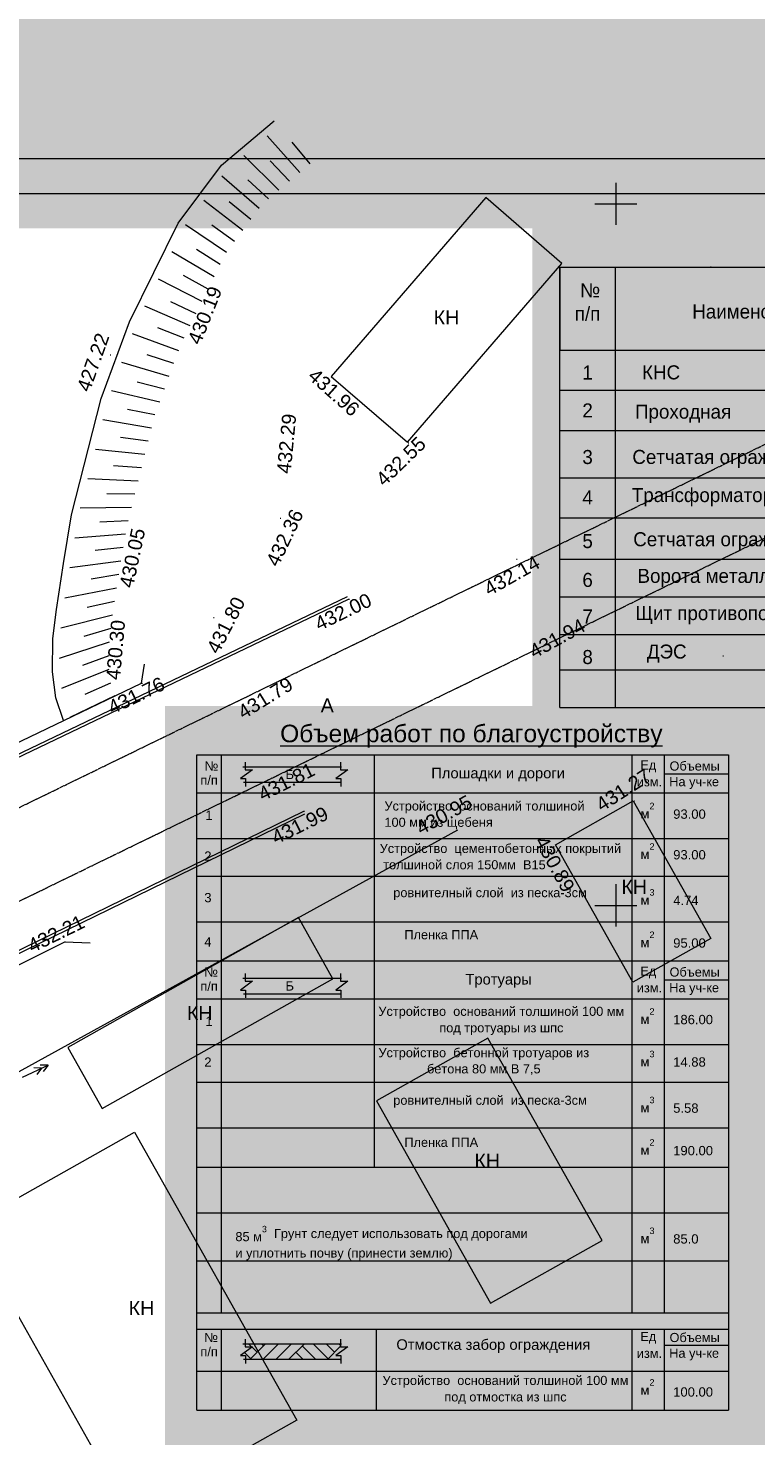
# Model space of a CAD drawing. Header units: millimetres. Extents: x 918404 to 1362154, y 4120617 to 4364104.
# Tile 242 of 256: x 1133233 to 1143599, y 4169806 to 4189872. Entities that reach past the tile are written whole.
import ezdxf

# ---------------------------------------------------------------- set-up
doc = ezdxf.new("R2010")
doc.units = ezdxf.units.MM
doc.header["$MEASUREMENT"] = 0
doc.linetypes.add('Д_ТРОТ_ТРУБА', pattern=[1.5, 0.75, -0.75])
for name, color, linetype, lineweight in [('(001) Сетка_Ном._пера__132', 132, 'Continuous', 18), ('(004) Точки рельефа_Ном._пера__5', 5, 'Continuous', 18), ('(007) Здания_Ном._пера__7', 7, 'Continuous', 18), ('(022) Возд. Линии_Ном._пера__7', 7, 'Continuous', 18), ('(025) Дорога_Ном._пера__7', 7, 'Continuous', 18), ('0_Ном._пера__174', 174, 'Continuous', 18), ('0_Ном._пера__255', 255, 'Continuous', 18), ('0_Ном._пера__5', 5, 'Continuous', 18), ('0_Ном._пера__7', 7, 'Continuous', 18), ('1_Ном._пера__7', 7, 'Continuous', 18), ('ВЫСОТА_Ном._пера__7', 7, 'Continuous', 18), ('Откос_Ном._пера__7', 7, 'Continuous', 18), ('Текст_Ном._пера__255', 255, 'Continuous', 18), ('Текст_Ном._пера__5', 5, 'Continuous', 18), ('Текст_Ном._пера__7', 7, 'Continuous', 18), ('ТОЧКИ_Ном._пера__5', 5, 'Continuous', 18)]:
    doc.layers.add(name, color=color, linetype=linetype, lineweight=lineweight)
doc.layers.add('0_Ном._пера__250', color=7, linetype='Continuous', lineweight=18, true_color=0x494949)
doc.layers.add('Канал Напор_Ном._пера__250', color=7, linetype='Continuous', lineweight=18, true_color=0x494949)
doc.styles.add('СГЕНЕРИР_СТИЛЬ_1', font='arial.ttf')
doc.styles.add('СГЕНЕРИР_СТИЛЬ_2', font='arial.ttf')
doc.styles.add('СГЕНЕРИР_СТИЛЬ_7', font='txt')

msp = doc.modelspace()

# ---------------------------------------------------------------- hatches: boundary and pattern name
at = {"layer": '0_Ном._пера__250', "linetype": 'Continuous'}
h = msp.add_hatch(dxfattribs=at)
h.set_pattern_fill('Грунт', color=256, style=0, pattern_type=2)
h.set_pattern_definition([(45, (295942.93, 4126321.94), (-275.77163, 275.77163), []), (45, (295851, 4126413.9), (-551.5433, 551.5433), []), (45, (295759.1, 4126505.8), (-551.5433, 551.5433), []), (135, (295667.16, 4126597.72), (91.923878, 91.923878), [389.99999, -389.99999])])
h.paths.add_polyline_path([(1136325.3, 4171118.4), (1136325.3, 4171075.8), (1136429.8, 4171075.8), (1136259.3, 4170951), (1136327.5, 4170951), (1136327.5, 4170894.4), (1137685.9, 4170894.4), (1137685.9, 4170951), (1137617.7, 4170951), (1137788.2, 4171075.8), (1137683.7, 4171075.8), (1137683.7, 4171118.4)])
at = {"layer": '0_Ном._пера__255', "linetype": 'Continuous'}
h = msp.add_hatch(color=256, dxfattribs=at)
h.paths.add_polyline_path([(1111134.3, 4191646.9), (1111134.3, 4157775.6), (1153992.6, 4157775.6), (1153992.6, 4191646.9)])
h.paths.add_polyline_path([(1114175.7, 4183065.4), (1114175.7, 4186999.8), (1126290, 4186999.8), (1126290, 4185902.9), (1131973.2, 4185902.9), (1131973.2, 4187020.4), (1138212.3, 4187020.4), (1140415.2, 4187020.4), (1140415.2, 4180207.9), (1135183.9, 4180207.9), (1135183.9, 4169186.3), (1114175.7, 4169186.3)], flags=0)
at = {"layer": 'Канал Напор_Ном._пера__250', "linetype": 'Continuous', "lineweight": 0, "true_color": 0x363636}
msp.add_hatch(color=250, dxfattribs=at).paths.add_polyline_path([(1136325.3, 4179341.8), (1136325.3, 4179299.1), (1136429.8, 4179299.1), (1136259.3, 4179174.4), (1136327.5, 4179174.4), (1136327.5, 4179117.7), (1137685.9, 4179117.7), (1137685.9, 4179174.4), (1137617.7, 4179174.4), (1137788.2, 4179299.1), (1137683.7, 4179299.1), (1137683.7, 4179341.8)])
at = {"layer": 'Канал Напор_Ном._пера__250', "linetype": 'Continuous', "lineweight": 0, "true_color": 0x121212}
msp.add_hatch(color=250, dxfattribs=at).paths.add_polyline_path([(1136325.3, 4176328.2), (1136325.3, 4176285.6), (1136429.8, 4176285.6), (1136259.3, 4176160.9), (1136327.5, 4176160.9), (1136327.5, 4176104.2), (1137685.9, 4176104.2), (1137685.9, 4176160.9), (1137617.7, 4176160.9), (1137788.2, 4176285.6), (1137683.7, 4176285.6), (1137683.7, 4176328.2)])

# ---------------------------------------------------------------- linework, layer by layer
at = {"layer": '(001) Сетка_Ном._пера__132', "linetype": 'Continuous'}
for p, q in [((1141604.5, 4187668.2), (1141604.5, 4187068.2)), ((1141304.5, 4187368.2), (1141904.5, 4187368.2)), ((1141604.5, 4177668.2), (1141604.5, 4177068.2)), ((1141304.5, 4177368.2), (1141904.5, 4177368.2))]:
    msp.add_line(p, q, dxfattribs=at)
at = {"layer": '(004) Точки рельефа_Ном._пера__5', "linetype": 'Continuous'}
for p, q in [((1142952.8, 4186470), (1142962.8, 4186470)), ((1143127.4, 4180925.3), (1143137.4, 4180925.3))]:
    msp.add_line(p, q, dxfattribs=at)
at = {"layer": '(022) Возд. Линии_Ном._пера__7', "linetype": 'Continuous'}
for p, q in [((1133152.2, 4174921.2), (1133515.8, 4175088)), ((1133424.9, 4175046.3), (1133313.2, 4175050)), ((1133424.9, 4175046.3), (1133354.9, 4174959.2)), ((1133515.8, 4175088), (1133404.1, 4175091.8)), ((1133515.8, 4175088), (1133445.8, 4175000.9))]:
    msp.add_line(p, q, dxfattribs=at)
at = {"layer": '0_Ном._пера__174', "linetype": 'Continuous', "flags": 128}
for points in [[(1111825, 4188014.6), (1153825.9, 4188014.6), (1153825.9, 4158734.6), (1111825, 4158734.6)], [(1113825, 4187514.6), (1153325.9, 4187514.6), (1153325.9, 4159234.6), (1113825, 4159234.6)]]:
    msp.add_lwpolyline(points, close=True, dxfattribs=at)
at = {"layer": '0_Ном._пера__5', "linetype": 'Continuous'}
for p, q in [((1140807.6, 4186465.6), (1152795.6, 4186465.6)), ((1140807.6, 4186465.6), (1140807.6, 4185281.2)), ((1141596.3, 4186465.6), (1141596.3, 4185281.2)), ((1140807.6, 4185281.2), (1141596.3, 4185281.2)), ((1141596.3, 4185281.2), (1141596.3, 4180189.6)), ((1141596.3, 4185281.2), (1152796.5, 4185281.2)), ((1142828.3, 4185281.2), (1152796.5, 4185281.2)), ((1140807.6, 4184709.9), (1152796.5, 4184709.9)), ((1140807.6, 4184136.3), (1152796.5, 4184136.3)), ((1140807.6, 4183461.2), (1152795.5, 4183461.2)), ((1140807.6, 4182889.7), (1152795.6, 4182889.7)), ((1140807.6, 4182303.2), (1152796.3, 4182303.2)), ((1140807.6, 4182303.2), (1152794, 4182303.2)), ((1140807.6, 4181765.6), (1152795.3, 4181765.6)), ((1140807.6, 4181230.3), (1152795.6, 4181230.3)), ((1140807.6, 4180724.8), (1152795.3, 4180724.8)), ((1140807.6, 4180724.8), (1152793.8, 4180724.8)), ((1140807.6, 4180189.6), (1152796.3, 4180189.6)), ((1140807.6, 4180189.6), (1152795.6, 4180189.6))]:
    msp.add_line(p, q, dxfattribs=at)
at = {"layer": '0_Ном._пера__5', "linetype": 'Continuous', "flags": 128}
msp.add_lwpolyline([(1140807.6, 4180189.6), (1140807.6, 4186465.6), (1152795.6, 4186465.6), (1152795.6, 4180189.6)], dxfattribs=at)
at = {"layer": '0_Ном._пера__7', "linetype": 'Continuous', "flags": 128}
for points in [[(1133736.5, 4180001.3), (1133626.8, 4180324), (1133578.7, 4180696.6), (1133585.4, 4181173.2), (1133635.7, 4181583.3), (1133738.2, 4182240.8), (1133851.8, 4182934.2), (1134273, 4184594.8), (1134676.4, 4185684.8), (1135369.3, 4187092), (1135986.6, 4187920.9), (1136738, 4188552.6)], [(1118521.9, 4172682.6), (1123786.4, 4175066.2), (1137781.6, 4181770.9)], [(1118538.4, 4172646.2), (1123803.2, 4175029.9), (1137798.9, 4181734.8)], [(1124117, 4175645.2), (1124337.9, 4175484.5), (1134849.8, 4180536.3), (1134890.3, 4180806.5)], [(1112858.3, 4168414.3), (1115351.4, 4168870.4), (1117246.3, 4169357.9), (1119854.9, 4170262.6), (1137158.9, 4178711)], [(1112865.5, 4168374.9), (1115359.9, 4168831.3), (1117257.9, 4169319.6), (1119870.2, 4170225.6), (1137176.5, 4178675)], [(1132446.7, 4174637), (1139353.7, 4178445)], [(1122910.7, 4171235.7), (1123001.4, 4171457.7), (1133753.8, 4176848.9), (1134115.9, 4176832.4)]]:
    msp.add_lwpolyline(points, dxfattribs=at)
for points in [[(1137549, 4184907.2), (1138636, 4183968.7), (1140837.8, 4186519.1), (1139750.7, 4187457.5)], [(1140745.8, 4178231.5), (1141854.1, 4178855.8), (1142957.1, 4176897.6), (1141848.9, 4176273.3)], [(1134288.8, 4174471.2), (1137573.7, 4176321.6), (1137082.8, 4177193), (1133797.9, 4175342.6)], [(1139782.9, 4175475.9), (1138193.1, 4174580.4), (1139818.2, 4171695.5), (1141408, 4172591)], [(1132369.1, 4172797), (1134746, 4174135.9), (1137058.9, 4170030), (1134682, 4168691.1)]]:
    msp.add_lwpolyline(points, close=True, dxfattribs=at)
at = {"layer": '0_Ном._пера__7', "linetype": 'Д_ТРОТ_ТРУБА', "flags": 128}
for points in [[(1109941.1, 4169944.8), (1114003.6, 4170583.7), (1115423, 4170892), (1118671.9, 4172039.7), (1128361.4, 4176451.3), (1140394.2, 4182315.1), (1148323.2, 4186179)], [(1110127.6, 4168759.3), (1114224.3, 4169403.6), (1115751.6, 4169735.4), (1119121.3, 4170925.8), (1128872.9, 4175365.7), (1140919.8, 4181236.3), (1148848.9, 4185100.3)]]:
    msp.add_lwpolyline(points, dxfattribs=at)
at = {"layer": '1_Ном._пера__7', "linetype": 'Continuous'}
for p, q in [((1135637.6, 4179515.5), (1143211.1, 4179515.5)), ((1135981.8, 4179515.5), (1135981.8, 4176578.6)), ((1138162.1, 4179515.5), (1138162.1, 4176578.6)), ((1141834.1, 4179515.5), (1141834.1, 4176578.6)), ((1142293.1, 4179515.5), (1142293.1, 4176578.6)), ((1136290.9, 4179341.8), (1137698.2, 4179341.8)), ((1142293.1, 4179244.5), (1143211.1, 4179244.5)), ((1135637.6, 4178973.6), (1143211.1, 4178973.6)), ((1137697.6, 4179117.7), (1136301, 4179117.7)), ((1135637.6, 4178323.3), (1143211.1, 4178323.3)), ((1135637.6, 4177782.3), (1143211.1, 4177782.3)), ((1135637.6, 4177132), (1143211.1, 4177132)), ((1135981.8, 4176578.6), (1135981.8, 4174195.2)), ((1138162.1, 4176578.6), (1138162.1, 4173636.1)), ((1141834.1, 4176578.6), (1141834.1, 4174195.2)), ((1142293.1, 4176578.6), (1142293.1, 4174195.2)), ((1136290.9, 4176328.2), (1137698.2, 4176328.2)), ((1142293.1, 4176307.7), (1143211.1, 4176307.7)), ((1135637.6, 4176036.8), (1143211.1, 4176036.8)), ((1137697.6, 4176104.2), (1136301, 4176104.2)), ((1135637.6, 4175386.5), (1143211.1, 4175386.5)), ((1135637.6, 4174845.5), (1143211.1, 4174845.5)), ((1135637.6, 4174195.2), (1143211.1, 4174195.2)), ((1135981.8, 4174195.2), (1135981.8, 4171558.5)), ((1141834.1, 4174195.2), (1141834.1, 4171558.5)), ((1142293.1, 4174195.2), (1142293.1, 4171558.5)), ((1135637.6, 4173636.1), (1143211.1, 4173636.1)), ((1135637.6, 4172985.2), (1143211.1, 4172985.2)), ((1135637.6, 4172302.3), (1143211.1, 4172302.3)), ((1135637.6, 4171558.5), (1143211.1, 4171558.5)), ((1135637.6, 4171558.5), (1143211.1, 4171558.5)), ((1135637.6, 4171326.1), (1143211.1, 4171326.1)), ((1135981.8, 4171326.1), (1135981.8, 4170171)), ((1138193.5, 4170171), (1138193.5, 4171326.1)), ((1141834.1, 4171326.1), (1141834.1, 4170171)), ((1142293.1, 4171326.1), (1142293.1, 4170171)), ((1136290.9, 4171118.4), (1137698.2, 4171118.4)), ((1142293.1, 4171097.9), (1143211.1, 4171097.9)), ((1137697.6, 4170894.4), (1136301, 4170894.4)), ((1135637.6, 4170728.7), (1143211.1, 4170728.7)), ((1135637.6, 4170171), (1143211.1, 4170171))]:
    msp.add_line(p, q, dxfattribs=at)
at = {"layer": '1_Ном._пера__7', "linetype": 'Continuous', "flags": 128}
for points in [[(1135637.6, 4176578.6), (1135637.6, 4179515.5), (1143211.1, 4179515.5), (1143211.1, 4176575.6)], [(1136325.3, 4179409.9), (1136325.3, 4179299.1), (1136429.8, 4179299.1), (1136259.3, 4179174.4), (1136327.5, 4179174.4), (1136327.5, 4179061.7)], [(1137683.7, 4179409.9), (1137683.7, 4179299.1), (1137788.2, 4179299.1), (1137617.7, 4179174.4), (1137685.9, 4179174.4), (1137685.9, 4179061.7)], [(1135637.6, 4174195.2), (1135637.6, 4176578.6), (1143211.1, 4176578.6), (1143211.1, 4174195.2)], [(1136325.3, 4176396.4), (1136325.3, 4176285.6), (1136429.8, 4176285.6), (1136259.3, 4176160.9), (1136327.5, 4176160.9), (1136327.5, 4176048.2)], [(1137683.7, 4176396.4), (1137683.7, 4176285.6), (1137788.2, 4176285.6), (1137617.7, 4176160.9), (1137685.9, 4176160.9), (1137685.9, 4176048.2)], [(1135637.6, 4171558.5), (1135637.6, 4174195.2)], [(1143211.1, 4174195.2), (1143211.1, 4171558.5)], [(1135637.6, 4170171), (1135637.6, 4171558.5)], [(1143211.1, 4171558.5), (1143211.1, 4170171)], [(1136325.3, 4171186.6), (1136325.3, 4171075.8), (1136429.8, 4171075.8), (1136259.3, 4170951), (1136327.5, 4170951), (1136327.5, 4170838.4)], [(1137683.7, 4171186.6), (1137683.7, 4171075.8), (1137788.2, 4171075.8), (1137617.7, 4170951), (1137685.9, 4170951), (1137685.9, 4170838.4)]]:
    msp.add_lwpolyline(points, dxfattribs=at)
at = {"layer": 'Откос_Ном._пера__7', "linetype": 'Continuous'}
for p, q in [((1137103.8, 4187814.9), (1136636.8, 4188336.9)), ((1137252.8, 4187940.3), (1136995.4, 4188246.4)), ((1136805.6, 4187564.3), (1136305.4, 4188058.8)), ((1136954.7, 4187689.6), (1136679, 4187979.4)), ((1136521.8, 4187300.2), (1135993, 4187762.7)), ((1136656.5, 4187439), (1136363.6, 4187711.4)), ((1136289.1, 4186987.8), (1135734.8, 4187415.5)), ((1136405.4, 4187144), (1136096.4, 4187398)), ((1136056.5, 4186675.4), (1135476.4, 4187068.6)), ((1136172.8, 4186831.6), (1135848.7, 4187066.1)), ((1135883.9, 4186326.2), (1135279.5, 4186684)), ((1135970, 4186500.9), (1135632.1, 4186715.1)), ((1135711.9, 4185976.8), (1135088.6, 4186295.7)), ((1135797.9, 4186151.5), (1135447.6, 4186344.6)), ((1135539.8, 4185627.3), (1134897.5, 4185907.6)), ((1135625.8, 4185802.1), (1135264.3, 4185973.2)), ((1135453.8, 4185452.6), (1135082.4, 4185601.3)), ((1135377.3, 4185273.8), (1134719.7, 4185513.8)), ((1135309.7, 4185091.1), (1134929.9, 4185216.6)), ((1135242.1, 4184908.5), (1134569.4, 4185108.1)), ((1135174.5, 4184725.8), (1134787.8, 4184827.8)), ((1135107, 4184543.2), (1134418.7, 4184702.5)), ((1135039.4, 4184360.5), (1134647, 4184438.5)), ((1134991.1, 4184171.9), (1134297.9, 4184287.6)), ((1134943.2, 4183983.1), (1134546.8, 4184036.9)), ((1134895.3, 4183794.3), (1134190.9, 4183868.3)), ((1134847.4, 4183605.6), (1134448.5, 4183635.4)), ((1134799.5, 4183416.8), (1134083.4, 4183449)), ((1134751.7, 4183228), (1134351.7, 4183234.2)), ((1134703.8, 4183039.2), (1133975.6, 4183029.5)), ((1134655.9, 4182850.5), (1134256.3, 4182832.5)), ((1134617.5, 4182659.7), (1133896.2, 4182604.5)), ((1134586, 4182467.5), (1134188.2, 4182425.5)), ((1134554.5, 4182275.3), (1133825.3, 4182177.1)), ((1134523.3, 4182083.1), (1134128.5, 4182018.4)), ((1134493.3, 4181890.7), (1133756.8, 4181749.1)), ((1134463.2, 4181698.2), (1134072.7, 4181611.8)), ((1134433.2, 4181505.8), (1133697.3, 4181319.9)), ((1134408.5, 4181312.7), (1134023.9, 4181202.7)), ((1134384.8, 4181119.3), (1133676.1, 4180888.5)), ((1134382, 4180924.6), (1134005.6, 4180789.4)), ((1134381.1, 4180730), (1133707, 4180458.5)), ((1134405.9, 4180536.8), (1134040.2, 4180374.8)), ((1134467.5, 4180352.6), (1133826.6, 4180044.6))]:
    msp.add_line(p, q, dxfattribs=at)
at = {"layer": 'ТОЧКИ_Ном._пера__5', "linetype": 'Continuous'}
for p, q in [((1135806.6, 4186062.6), (1135816.6, 4186062.6)), ((1134402.4, 4185216.9), (1134412.4, 4185216.9)), ((1137549, 4184907.2), (1137559, 4184907.2)), ((1136843.7, 4183870.1), (1136853.7, 4183870.1)), ((1138645.9, 4183960.2), (1138655.9, 4183960.2)), ((1136822.5, 4182888), (1136832.5, 4182888)), ((1140190.5, 4182301.4), (1140200.5, 4182301.4)), ((1137798.9, 4181734.8), (1137808.9, 4181734.8)), ((1134482.9, 4181404.8), (1134492.9, 4181404.8)), ((1135875.1, 4181473.5), (1135885.1, 4181473.5)), ((1140919.8, 4181236.3), (1140929.8, 4181236.3)), ((1134364.8, 4180681), (1134374.8, 4180681)), ((1134849.8, 4180536.3), (1134859.8, 4180536.3)), ((1136693.3, 4180481.5), (1136703.3, 4180481.5)), ((1137030.4, 4179219.1), (1137040.4, 4179219.1)), ((1141860.3, 4178859.3), (1141870.3, 4178859.3)), ((1137158.9, 4178711), (1137168.9, 4178711)), ((1139315, 4178515), (1139325, 4178515)), ((1140745.8, 4178231.5), (1140755.8, 4178231.5)), ((1133753.8, 4176848.9), (1133763.8, 4176848.9))]:
    msp.add_line(p, q, dxfattribs=at)

# ---------------------------------------------------------------- texts
at = {"layer": '(007) Здания_Ном._пера__7', "linetype": 'Continuous', "char_height": 200, "attachment_point": 7, "style": 'СГЕНЕРИР_СТИЛЬ_1'}
for insert in [(1139010, 4185648.1), (1141684.6, 4177532.2), (1135495, 4175733.7), (1139590.1, 4173628.5), (1134665.1, 4171526.5)]:
    msp.add_mtext('{КН}', dxfattribs=dict(at, insert=insert))
at = {"layer": '(025) Дорога_Ном._пера__7', "linetype": 'Continuous', "insert": (1137400.6, 4180119.3), "char_height": 200, "attachment_point": 7, "style": 'СГЕНЕРИР_СТИЛЬ_1'}
msp.add_mtext('{A}', dxfattribs=at)
at = {"layer": 'ВЫСОТА_Ном._пера__7', "linetype": 'Continuous', "char_height": 200, "attachment_point": 4, "style": 'СГЕНЕРИР_СТИЛЬ_1'}
for s, insert, rotation in [('{430.19}', (1135592.1, 4185382.4), 68.21609), ('{427.22}', (1134014.8, 4184707.2), 70.52514), ('{431.96}', (1137269.5, 4184964.6), 318.34936), ('{432.29}', (1136873.7, 4183524.3), 84.47033), ('{432.55}', (1138236.5, 4183398.7), 44.27228), ('{432.36}', (1136703.6, 4182223.5), 64.35513), ('{430.05}', (1134629.6, 4181903), 78.04913), ('{432.14}', (1139751.8, 4181858.2), 29.44571), ('{432.00}', (1137335.4, 4181365.5), 25.7528), ('{431.80}', (1135855.6, 4180981.9), 62.79858), ('{430.30}', (1134441.6, 4180584.2), 84.891), ('{431.94}', (1140394.9, 4180967), 28.67166), ('{431.76}', (1134387.5, 4180173.9), 25.59751), ('{431.79}', (1136247.7, 4180098.5), 31.63282), ('{431.81}', (1136531, 4178936.5), 26.7241), ('{431.27}', (1141352.1, 4178779.9), 32.70337), ('{431.99}', (1136719.8, 4178320.2), 26.03906), ('{430.95}', (1138783.6, 4178453), 28.73088), ('{430.89}', (1140531, 4178331), 298.63333), ('{432.21}', (1133247.6, 4176775.1), 26.02318)]:
    msp.add_mtext(s, dxfattribs=dict(at, insert=insert, rotation=rotation))
at = {"layer": 'Текст_Ном._пера__255', "linetype": 'Continuous', "char_height": 132.73, "attachment_point": 7, "style": 'СГЕНЕРИР_СТИЛЬ_1'}
for insert in [(1136899.1, 4179167.3), (1136899.1, 4176153.8)]:
    msp.add_mtext('{Б}', dxfattribs=dict(at, insert=insert))
at = {"layer": 'Текст_Ном._пера__5', "linetype": 'Continuous', "char_height": 200, "attachment_point": 7, "style": 'СГЕНЕРИР_СТИЛЬ_7'}
for s, insert in [('{ №}', (1141021.5, 4186034.9)), ('{п/п}', (1141020.7, 4185698.9)), ('{Наименование зданий и сооружений}', (1142693.9, 4185672.9)), ('{1}', (1141128.2, 4184863.6)), ('{КНС}', (1141978.5, 4184863)), ('{2}', (1141128.2, 4184323.1)), ('{Проходная}', (1141878.3, 4184245.4)), ('{3}', (1141128.2, 4183656.2)), ('{Сетчатая ограждение(эвросетка)   h=2,0м   L=3,0м }', (1141840.4, 4183600.1)), ('{4}', (1141128.2, 4183082.3)), ('{Трансформаторная подстанция КТП     /    ква}', (1141832.5, 4183056.7)), ('{5}', (1141128.2, 4182458)), ('{Сетчатая ограждение   h=2,0м   L=3,0м }', (1141852.6, 4182426.8)), ('{Ворота металлический и  Металлический калитка}', (1141913.6, 4181904.5)), ('{6}', (1141128.2, 4181904.5)), ('{7}', (1141128.2, 4181385.4)), ('{Щит противопожарного инвентаря }', (1141882.8, 4181373.9)), ('{8}', (1141128.2, 4180805.1)), ('{ ДЭС }', (1141972.4, 4180827.9))]:
    msp.add_mtext(s, dxfattribs=dict(at, insert=insert))
at = {"layer": 'Текст_Ном._пера__7', "linetype": 'Continuous'}
for s, insert, char_height, attachment_point, style in [('{\\LОбъем работ по благоустройству}', (1136822.7, 4179617.8), 250, 7, 'СГЕНЕРИР_СТИЛЬ_2'), ('{ №}', (1135696.5, 4179289.9), 130.05, 7, 'СГЕНЕРИР_СТИЛЬ_2'), ('{Ед}', (1141953.5, 4179265.5), 130.05, 7, 'СГЕНЕРИР_СТИЛЬ_2'), ('{Объемы}', (1142370, 4179287.7), 130.05, 7, 'СГЕНЕРИР_СТИЛЬ_2'), ('{п/п}', (1135687.6, 4179085.3), 130.05, 7, 'СГЕНЕРИР_СТИЛЬ_2'), ('{Плошадки и дороги }', (1138976, 4179133.7), 150, 7, 'СГЕНЕРИР_СТИЛЬ_2'), ('{изм.}', (1141904, 4179062.4), 130.05, 7, 'СГЕНЕРИР_СТИЛЬ_2'), ('{На уч-ке}', (1142365.8, 4179026.9), 130.05, 7, 'СГЕНЕРИР_СТИЛЬ_2'), ('{м\\A1{\\H0.7x;\\S2^  ;}}', (1141956.5, 4178607.5), 132.729, 7, 'СГЕНЕРИР_СТИЛЬ_1'), ('{93.00}', (1142422.2, 4178600.5), 132.73, 7, 'СГЕНЕРИР_СТИЛЬ_1'), ('{1}', (1135757.7, 4178586.7), 132.73, 7, 'СГЕНЕРИР_СТИЛЬ_1'), ('{2}', (1135742.1, 4178003.8), 132.73, 7, 'СГЕНЕРИР_СТИЛЬ_1'), ('{м\\A1{\\H0.7x;\\S2^  ;}}', (1141956.5, 4178030), 132.729, 7, 'СГЕНЕРИР_СТИЛЬ_1'), ('{93.00}', (1142422.2, 4178021), 132.73, 7, 'СГЕНЕРИР_СТИЛЬ_1'), ('{3}', (1135742.1, 4177410), 132.73, 7, 'СГЕНЕРИР_СТИЛЬ_1'), ('{ровнителный слой  из песка-3см}', (1138434.4, 4177614.5), 130.05, 1, 'СГЕНЕРИР_СТИЛЬ_1'), ('{м\\A1{\\H0.7x;\\S3^  ;}}', (1141956.5, 4177376.6), 132.729, 7, 'СГЕНЕРИР_СТИЛЬ_1'), ('{4.74}', (1142422.2, 4177371.4), 132.73, 7, 'СГЕНЕРИР_СТИЛЬ_1'), ('{Пленка ППА}', (1138592.5, 4177014.8), 130.05, 1, 'СГЕНЕРИР_СТИЛЬ_1'), ('{м\\A1{\\H0.7x;\\S2^  ;}}', (1141956.5, 4176772), 132.729, 7, 'СГЕНЕРИР_СТИЛЬ_1'), ('{4}', (1135742.1, 4176781.1), 132.73, 7, 'СГЕНЕРИР_СТИЛЬ_1'), ('{95.00}', (1142422.2, 4176763), 132.73, 7, 'СГЕНЕРИР_СТИЛЬ_1'), ('{ №}', (1135691.3, 4176353), 130.05, 7, 'СГЕНЕРИР_СТИЛЬ_2'), ('{Тротуары }', (1139462.4, 4176194.3), 150, 7, 'СГЕНЕРИР_СТИЛЬ_2'), ('{Ед}', (1141953.5, 4176328.7), 130.05, 7, 'СГЕНЕРИР_СТИЛЬ_2'), ('{Объемы}', (1142370, 4176350.9), 130.05, 7, 'СГЕНЕРИР_СТИЛЬ_2'), ('{п/п}', (1135687.6, 4176148.5), 130.05, 7, 'СГЕНЕРИР_СТИЛЬ_2'), ('{изм.}', (1141904, 4176125.6), 130.05, 7, 'СГЕНЕРИР_СТИЛЬ_2'), ('{На уч-ке}', (1142365.8, 4176090.1), 130.05, 7, 'СГЕНЕРИР_СТИЛЬ_2'), ('{1}', (1135757.7, 4175649.9), 132.73, 7, 'СГЕНЕРИР_СТИЛЬ_1'), ('{м\\A1{\\H0.7x;\\S2^  ;}}', (1141956.5, 4175678.9), 132.729, 7, 'СГЕНЕРИР_СТИЛЬ_1'), ('{186.00}', (1142422.2, 4175672), 132.73, 7, 'СГЕНЕРИР_СТИЛЬ_1'), ('{2}', (1135742.1, 4175067), 132.73, 7, 'СГЕНЕРИР_СТИЛЬ_1'), ('{м\\A1{\\H0.7x;\\S3^  ;}}', (1141956.5, 4175072.7), 132.729, 7, 'СГЕНЕРИР_СТИЛЬ_1'), ('{14.88}', (1142422.2, 4175067.3), 132.73, 7, 'СГЕНЕРИР_СТИЛЬ_1'), ('{ровнителный слой  из песка-3см}', (1138434.4, 4174655), 130.05, 1, 'СГЕНЕРИР_СТИЛЬ_1'), ('{м\\A1{\\H0.7x;\\S3^  ;}}', (1141956.5, 4174417.1), 132.729, 7, 'СГЕНЕРИР_СТИЛЬ_1'), ('{5.58}', (1142422.2, 4174409.7), 132.73, 7, 'СГЕНЕРИР_СТИЛЬ_1'), ('{Пленка ППА}', (1138592.5, 4174055.3), 130.05, 1, 'СГЕНЕРИР_СТИЛЬ_1'), ('{м\\A1{\\H0.7x;\\S2^  ;}}', (1141956.5, 4173812.5), 132.729, 7, 'СГЕНЕРИР_СТИЛЬ_1'), ('{190.00}', (1142422.2, 4173803.6), 132.73, 7, 'СГЕНЕРИР_СТИЛЬ_1'), ('{м\\A1{\\H0.7x;\\S3^  ;}}', (1141956.5, 4172552.5), 132.729, 7, 'СГЕНЕРИР_СТИЛЬ_1'), ('{85.0}', (1142422.2, 4172545), 132.73, 7, 'СГЕНЕРИР_СТИЛЬ_1'), ('{ №}', (1135691.3, 4171143.2), 130.05, 7, 'СГЕНЕРИР_СТИЛЬ_2'), ('{Отмостка забор ограждения}', (1138478.6, 4170987.1), 150, 7, 'СГЕНЕРИР_СТИЛЬ_2'), ('{Ед}', (1141953.5, 4171118.9), 130.05, 7, 'СГЕНЕРИР_СТИЛЬ_2'), ('{Объемы}', (1142370, 4171141.1), 130.05, 7, 'СГЕНЕРИР_СТИЛЬ_2'), ('{п/п}', (1135687.6, 4170938.7), 130.05, 7, 'СГЕНЕРИР_СТИЛЬ_2'), ('{изм.}', (1141904, 4170915.8), 130.05, 7, 'СГЕНЕРИР_СТИЛЬ_2'), ('{На уч-ке}', (1142365.8, 4170880.3), 130.05, 7, 'СГЕНЕРИР_СТИЛЬ_2'), ('{м\\A1{\\H0.7x;\\S2^  ;}}', (1141956.5, 4170391.8), 132.729, 7, 'СГЕНЕРИР_СТИЛЬ_1'), ('{100.00}', (1142422.2, 4170363.6), 132.73, 7, 'СГЕНЕРИР_СТИЛЬ_1')]:
    msp.add_mtext(s, dxfattribs=dict(at, insert=insert, char_height=char_height, attachment_point=attachment_point, style=style))
at = {"layer": 'Текст_Ном._пера__7', "linetype": 'Continuous', "char_height": 130.05, "style": 'СГЕНЕРИР_СТИЛЬ_1'}
for s, insert, attachment_point, line_spacing_factor in [('{Устройство  оснований толшиной \\P100 мм из щебеня }', (1138308.5, 4178850), 1, 1.072581), ('{Устройство  цементобетонных покрытий\\P толшиной слоя 150мм  В15}', (1138240.7, 4178244.9), 1, 1.074758), ('{Устройство  оснований толшиной 100 мм \\Pпод тротуары из шпс}', (1139974.3, 4175922.9), 2, 1.083719), ('{Устройство  бетонной тротуаров из \\Pбетона 80 мм В 7,5}', (1139724.1, 4175332.8), 2, 1.061316), ('{85 м\\A1{\\H0.7x;\\S3^  ;}  Грунт следует использовать под дорогами \\Pи уплотнить почву (принести землю)}', (1136185.4, 4172799.4), 1, 1.07327), ('{Устройство  оснований толшиной 100 мм \\Pпод отмостка из шпс}', (1140032.6, 4170661.5), 2, 1.084755)]:
    msp.add_mtext(s, dxfattribs=dict(at, insert=insert, attachment_point=attachment_point, line_spacing_factor=line_spacing_factor))

doc.saveas('drawing.dxf')
